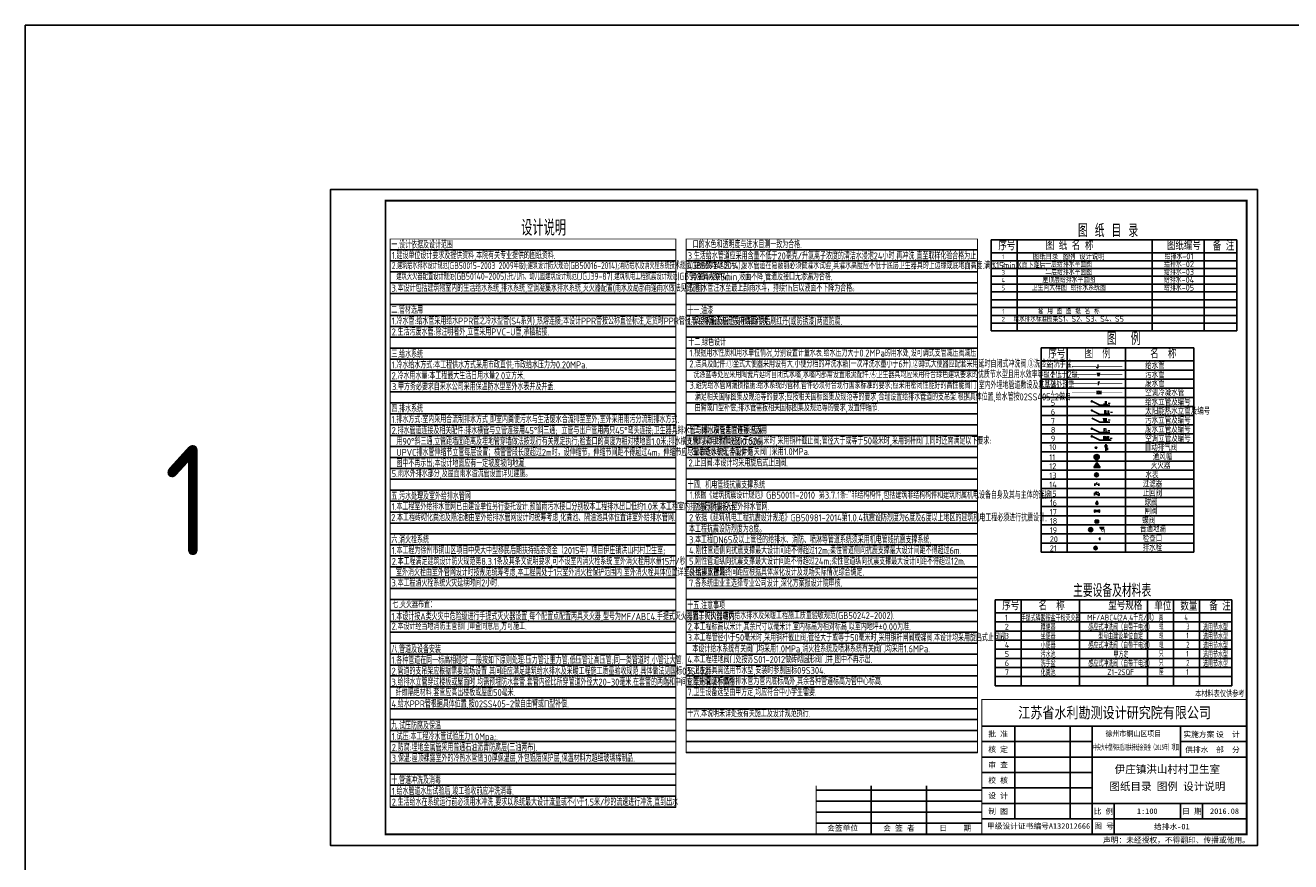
# Model space of a CAD drawing. Extents: x 226380 to 464333, y 46030 to 167786.
# Tile 2 of 8: x 226380 to 283694, y 129903 to 167786. Entities that reach past the tile are written whole.
import ezdxf
from ezdxf.enums import TextEntityAlignment as Align

# ---------------------------------------------------------------- set-up
doc = ezdxf.new("R2010")
doc.units = 0
doc.header["$LTSCALE"] = 1000
doc.header["$MEASUREMENT"] = 0
for name, pattern in [('CONTINOUS', [0]), ('CXLINE-1', [1700, 700, -150, 700, -150]), ('DASH', [0.35, 0.25, -0.1])]:
    doc.linetypes.add(name, pattern=pattern)
for name, color, linetype in [('DIM_污水', 3, 'Continuous'), ('GJ', 7, 'Continuous'), ('PIPE-凝结', 150, 'Continuous'), ('PIPE-废水', 31, 'DASH'), ('PIPE-污水', 2, 'DASH'), ('PIPE-给水', 3, 'TG_J'), ('PS', 1, 'CXLINE-1'), ('PUB_TEXT', 7, 'Continuous'), ('TEXT_凝结', 7, 'Continuous'), ('TEXT_废水', 7, 'Continuous'), ('TEXT_污水', 7, 'Continuous'), ('TEXT_给水', 7, 'Continuous'), ('TWT_TEXT', 7, 'Continuous'), ('VPIPE-污水', 2, 'DASH'), ('剖面', 8, 'Continuous'), ('图框', 7, 'Continuous'), ('给水', 3, 'Continuous')]:
    doc.layers.add(name, color=color, linetype=linetype)
doc.styles.add('_HZTXT', font='txt.shx', dxfattribs={"width": 0.8, "bigfont": 'hztxt.shx'})
doc.styles.add('_TWT_PIPETEXT', font='SIMPLEX', dxfattribs={"width": 0.8, "height": 3.5, "bigfont": 'HZTXT'})
doc.styles.add('_TWT_SERIAL', font='COMPLEX', dxfattribs={"width": 0.8, "height": 3.5, "bigfont": 'HZTXT'})
doc.styles.add('ST', font='SimSun.ttf', dxfattribs={"height": 7})
doc.styles.get("Standard").update_dxf_attribs({"font": 'gbenor.shx', "bigfont": 'gbcbig.shx'})
doc.styles.add('TG_LINETYPE', font='SIMPLEX', dxfattribs={"width": 0.8, "height": 3, "bigfont": 'HZTXT'})
doc.styles.add('zt', font='gbenor.shx', dxfattribs={"width": 0.8, "height": 450, "bigfont": 'gbcbig.shx'})
doc.linetypes.add('TG_J', pattern='A,2,-0.3,["J",TG_LINETYPE,S=0.1,R=0,X=-0.23,Y=-0.15],0', length=2.3)

# ---------------------------------------------------------------- blocks, each defined once
blk = doc.blocks.new('*X143')
at = {"color": 0}
for p, q in [((67765, 41337), (67838, 41410)), ((67846, 41260), (67765, 41341)), ((67766, 41321), (67854, 41409)), ((67828, 41261), (67766, 41323)), ((67861, 41263), (67768, 41356)), ((67769, 41358), (67817, 41406)), ((67770, 41307), (67868, 41405)), ((67874, 41268), (67773, 41369)), ((67776, 41295), (67880, 41399)), ((67799, 41272), (67777, 41294)), ((67885, 41275), (67780, 41380)), ((67784, 41285), (67890, 41391)), ((67894, 41283), (67788, 41389)), ((67793, 41277), (67898, 41382)), ((67902, 41293), (67798, 41397)), ((67804, 41269), (67906, 41371)), ((67908, 41304), (67809, 41403)), ((67816, 41264), (67911, 41359)), ((67913, 41318), (67822, 41408)), ((67830, 41261), (67914, 41345)), ((67915, 41333), (67838, 41410)), ((67848, 41260), (67914, 41327)), ((67913, 41353), (67858, 41408)), ((67872, 41267), (67908, 41303))]:
    blk.add_line(p, q, dxfattribs=at)
blk = doc.blocks.new('$VALVE$00000324')
at = {"color": 7}
for radius in [63.2, 6.64, 4.98]:
    blk.add_circle((0, 0), radius, dxfattribs=at)
at = {"color": 7, "xscale": 0.0637181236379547, "yscale": 0.0637181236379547, "zscale": 0.0637181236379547}
blk.add_blockref('*X143', (-4323, -2634), dxfattribs=at)
blk = doc.blocks.new('*U145')
for points in [[(851691, 132700), (851691, 132879), (851887, 132700)], [(851691, 132879), (851887, 132700), (851887, 132879)]]:
    blk.add_solid(points)
blk = doc.blocks.new('$TwtSys$00000141')
for p, q in [((-94, 8), (-10, 92)), ((-94, 8), (-10, 92)), ((-87, -35), (35, 87)), ((-87, -35), (35, 87)), ((-66, -66), (66, 66)), ((-66, -66), (66, 66)), ((-32, -87), (88, 33)), ((-32, -87), (88, 33)), ((11, -92), (92, -11)), ((11, -92), (92, -11))]:
    blk.add_line(p, q)
blk.add_circle((0, 0), 94)
blk.add_circle((0, 0), 94)

msp = doc.modelspace()

# ---------------------------------------------------------------- linework, layer by layer
for p, q in [((242902.8, 157613.2), (255839.4, 157613.2)), ((256312.9, 157613.2), (269510.2, 157613.2)), ((281251.7, 158066.3), (270126.6, 158066.3)), ((270126.6, 158066.3), (270126.6, 153942.9)), ((271304.7, 158066.3), (271304.7, 153942.9)), ((277422.9, 158066.3), (277422.9, 153942.9)), ((279779.1, 158066.3), (279779.1, 153942.9)), ((281251.7, 158066.3), (281251.7, 153942.9)), ((242902.8, 157118.4), (255839.4, 157118.4)), ((256312.9, 157118.4), (269510.2, 157118.4)), ((281251.7, 157477.2), (270126.6, 157477.2)), ((270126.6, 157477.2), (281251.7, 157477.2)), ((270126.6, 157123.8), (281251.7, 157123.8)), ((242902.8, 156623.6), (255839.4, 156623.6)), ((256312.9, 156623.6), (269510.2, 156623.6)), ((270126.6, 156770.4), (281251.7, 156770.4)), ((242902.8, 156128.8), (255839.4, 156128.8)), ((256312.9, 156128.8), (269510.2, 156128.8)), ((270126.6, 156416.9), (281251.7, 156416.9)), ((270126.6, 156063.5), (281251.7, 156063.5)), ((242902.8, 155634), (255839.4, 155634)), ((256312.9, 155634), (269510.2, 155634)), ((270126.6, 155710.1), (281251.7, 155710.1)), ((270126.6, 155356.6), (281251.7, 155356.6)), ((270126.6, 155356.6), (281251.7, 155356.6)), ((242902.8, 155139.2), (255839.4, 155139.2)), ((256312.9, 155139.2), (269510.2, 155139.2)), ((270126.6, 155003.2), (281251.7, 155003.2)), ((270126.6, 155003.2), (281251.7, 155003.2)), ((270126.6, 155003.2), (281251.7, 155003.2)), ((242902.8, 154644.4), (255839.4, 154644.4)), ((256312.9, 154644.4), (269510.2, 154644.4)), ((270126.6, 154649.8), (281251.7, 154649.8)), ((270126.6, 154649.8), (281251.7, 154649.8)), ((270126.6, 154649.8), (281251.7, 154649.8)), ((270126.6, 154296.3), (281251.7, 154296.3)), ((270126.6, 154296.3), (281251.7, 154296.3)), ((242902.8, 154149.6), (255839.4, 154149.6)), ((242902.8, 153654.8), (255839.4, 153654.8)), ((256312.9, 154149.6), (269510.2, 154149.6)), ((256312.9, 153654.8), (269510.2, 153654.8)), ((270126.6, 153942.9), (281251.7, 153942.9)), ((270126.6, 153942.9), (281251.7, 153942.9)), ((242902.8, 153160), (255839.4, 153160)), ((256312.9, 153160), (269510.2, 153160)), ((279310.9, 153172.3), (272389.5, 153172.3)), ((272389.5, 153172.3), (272389.5, 143924.1)), ((273567.6, 153172.3), (273567.6, 147635.2)), ((276218.3, 147635.2), (276218.3, 153172.3)), ((279310.9, 153172.3), (279310.9, 147635.2)), ((242902.8, 152665.2), (255839.4, 152665.2)), ((256312.9, 152665.2), (269510.2, 152665.2)), ((279310.9, 152583.2), (272389.5, 152583.2)), ((272389.5, 152583.2), (279310.9, 152583.2)), ((242902.8, 152170.3), (255839.4, 152170.3)), ((256312.9, 152170.3), (269510.2, 152170.3)), ((272389.5, 152170.9), (279310.9, 152170.9)), ((242902.8, 151675.5), (255839.4, 151675.5)), ((256312.9, 151675.5), (269510.2, 151675.5)), ((272389.5, 151758.5), (279310.9, 151758.5)), ((272389.5, 151346.2), (279310.9, 151346.2)), ((242902.8, 151180.7), (255839.4, 151180.7)), ((256312.9, 151180.7), (269510.2, 151180.7)), ((272389.5, 150933.9), (279310.9, 150933.9)), ((242902.8, 150685.9), (255839.4, 150685.9)), ((242902.8, 150191.1), (255839.4, 150191.1)), ((256312.9, 150685.9), (269510.2, 150685.9)), ((256312.9, 150191.1), (269510.2, 150191.1)), ((272389.5, 150521.5), (279310.9, 150521.5)), ((242902.8, 149696.3), (255839.4, 149696.3)), ((256312.9, 149696.3), (269510.2, 149696.3)), ((272389.5, 150109.2), (279310.9, 150109.2)), ((272389.5, 149696.9), (279310.9, 149696.9)), ((242902.8, 149201.5), (255839.4, 149201.5)), ((256312.9, 149201.5), (269510.2, 149201.5)), ((272389.5, 149284.5), (279310.9, 149284.5)), ((242902.8, 148706.7), (255839.4, 148706.7)), ((256312.9, 148706.7), (269510.2, 148706.7)), ((272389.5, 148872.2), (279310.9, 148872.2)), ((272389.5, 148459.8), (279310.9, 148459.8)), ((275284, 148772.5), (275284, 148702.2)), ((275365.7, 148771.5), (275284, 148771.5)), ((275324.9, 148771.5), (275324.9, 148809.2)), ((275324.9, 148661.3), (275324.9, 148456.1)), ((275365.7, 148702.2), (275365.7, 148772.5)), ((242902.8, 148211.9), (255839.4, 148211.9)), ((256312.9, 148211.9), (269510.2, 148211.9)), ((272389.5, 148047.5), (279310.9, 148047.5)), ((273567.6, 148224.2), (273567.6, 143924.1)), ((274790.2, 148229.7), (275025.7, 148229.7)), ((274796.5, 148189), (275019.4, 148189)), ((274798.4, 148270.5), (275017.5, 148270.5)), ((274805.4, 148285.2), (274805.4, 148169.1)), ((274812.3, 148158.4), (275003.6, 148158.4)), ((274822.9, 148308.7), (274993, 148308.7)), ((274840.8, 148130.4), (274975.1, 148130.4)), ((274846.2, 148327.5), (274846.2, 148126.9)), ((274881.9, 148342.1), (274881.9, 148112.3)), ((274917.6, 148344.4), (274917.6, 148109.8)), ((274960.9, 148332.4), (274960.9, 148122)), ((274994.1, 148307.6), (274994.1, 148146.8)), ((276218.3, 143924.1), (276218.3, 148224.2)), ((279310.9, 148224.2), (279310.9, 143924.1)), ((242902.8, 147717.1), (255839.4, 147717.1)), ((256312.9, 147717.1), (269510.2, 147717.1)), ((272389.5, 147635.2), (279310.9, 147635.2)), ((279310.9, 147635.2), (272389.5, 147635.2)), ((279310.9, 147635.2), (272389.5, 147635.2)), ((272389.5, 147635.2), (279310.9, 147635.2)), ((274848.7, 147383.1, 1886.8), (274934.1, 147476.8, 1886.8)), ((274934.1, 147476.8, 1886.8), (274907.3, 147416.6, 1886.8)), ((242902.8, 147222.3), (255839.4, 147222.3)), ((242902.8, 146727.5), (255839.4, 146727.5)), ((256312.9, 147222.3), (269510.2, 147222.3)), ((256312.9, 146727.5), (269510.2, 146727.5)), ((272389.5, 147222.8), (279310.9, 147222.8)), ((272389.5, 146810.5), (279310.9, 146810.5)), ((274824.4, 146924.2), (274824.4, 147030.2)), ((274927.5, 147071.4), (274871.6, 147015.5)), ((274998.9, 146924.2), (274998.9, 147030.2)), ((242902.8, 146232.7), (255839.4, 146232.7)), ((256312.9, 146232.7), (269510.2, 146232.7)), ((272389.5, 146398.1), (279310.9, 146398.1)), ((274830.5, 146632.8), (274930.8, 146654)), ((274830.5, 146632.8), (275000.6, 146632.8)), ((274956.7, 146216.4), (274878.6, 146216.4)), ((274918, 146118.9), (274918, 146216.4)), ((242902.8, 145737.9), (255839.4, 145737.9)), ((256312.9, 145737.9), (269510.2, 145737.9)), ((272389.5, 145985.8), (279310.9, 145985.8)), ((274923, 145731.8), (274923, 145837.8)), ((242902.8, 145243.1), (255839.4, 145243.1)), ((256312.9, 145243.1), (269510.2, 145243.1)), ((272389.5, 145573.5), (279310.9, 145573.5)), ((272389.5, 145161.1), (279310.9, 145161.1)), ((242902.8, 144748.3), (255839.4, 144748.3)), ((256312.9, 144748.3), (269510.2, 144748.3)), ((272389.5, 144748.8), (279310.9, 144748.8)), ((275054.6, 144582.7), (275054.6, 144472.6)), ((242902.8, 144253.5), (255839.4, 144253.5)), ((256312.9, 144253.5), (269510.2, 144253.5)), ((272389.5, 144336.5), (279310.9, 144336.5)), ((272389.5, 143924.1), (279310.9, 143924.1)), ((274802.7, 144056.6), (274911.2, 144165.1)), ((274911.2, 144056.6), (274802.7, 144165.1)), ((242902.8, 143758.6), (255839.4, 143758.6)), ((256312.9, 143758.6), (269510.2, 143758.6)), ((242902.8, 143263.8), (255839.4, 143263.8)), ((242902.8, 142769), (255839.4, 142769)), ((256312.9, 143263.8), (269510.2, 143263.8)), ((256312.9, 142769), (269510.2, 142769)), ((242902.8, 142274.2), (255839.4, 142274.2)), ((256312.9, 142274.2), (269510.2, 142274.2)), ((242902.8, 141779.4), (255839.4, 141779.4)), ((256312.9, 141779.4), (269510.2, 141779.4)), ((281025.5, 141762.6), (270302, 141762.6)), ((270302, 141762.6), (270302, 137874.9)), ((271480.1, 141762.6), (271480.1, 137874.9)), ((274130.9, 137874.9), (274130.9, 141762.6)), ((277211.1, 141762.6), (277211.1, 137874.9)), ((278389.2, 141762.6), (278389.2, 137874.9)), ((279567.3, 141762.6), (279567.3, 137874.9)), ((281025.5, 141762.6), (281025.5, 137874.9)), ((242902.8, 141284.6), (255839.4, 141284.6)), ((256312.9, 141284.6), (269510.2, 141284.6)), ((270302, 141173.6), (281025.5, 141173.6)), ((281025.5, 141173.6), (270302, 141173.6)), ((242902.8, 140789.8), (255839.4, 140789.8)), ((256312.9, 140789.8), (269510.2, 140789.8)), ((270302, 140761.2), (281025.5, 140761.2)), ((242902.8, 140295), (255839.4, 140295)), ((256312.9, 140295), (269510.2, 140295)), ((270302, 140348.9), (281025.5, 140348.9)), ((270302, 139936.5), (281025.5, 139936.5)), ((242902.8, 139800.2), (255839.4, 139800.2)), ((242902.8, 139305.4), (255839.4, 139305.4)), ((256312.9, 139800.2), (269510.2, 139800.2)), ((256312.9, 139305.4), (269510.2, 139305.4)), ((270302, 139524.2), (281025.5, 139524.2)), ((242902.8, 138810.6), (255839.4, 138810.6)), ((256312.9, 138810.6), (269510.2, 138810.6)), ((270302, 139111.9), (281025.5, 139111.9)), ((270302, 138699.5), (281025.5, 138699.5)), ((242902.8, 138315.8), (255839.4, 138315.8)), ((256312.9, 138315.8), (269510.2, 138315.8)), ((270302, 138287.2), (281025.5, 138287.2)), ((242902.8, 137821), (255839.4, 137821)), ((256312.9, 137821), (269510.2, 137821)), ((270302, 137874.9), (281025.5, 137874.9)), ((270302, 137874.9), (281025.5, 137874.9)), ((242902.8, 137326.2), (255839.4, 137326.2)), ((256312.9, 137326.2), (269510.2, 137326.2)), ((242902.8, 136831.4), (255839.4, 136831.4)), ((256312.9, 136831.4), (269510.2, 136831.4)), ((242902.8, 136336.6), (255839.4, 136336.6)), ((242902.8, 135841.8), (255839.4, 135841.8)), ((256312.9, 136336.6), (269510.2, 136336.6)), ((256312.9, 135841.8), (269510.2, 135841.8)), ((242902.8, 135346.9), (255839.4, 135346.9)), ((256312.9, 135346.9), (269510.2, 135346.9)), ((242902.8, 134852.1), (255839.4, 134852.1)), ((256312.9, 134852.1), (269510.2, 134852.1)), ((256312.9, 134852.1), (269510.2, 134852.1)), ((256312.9, 134852.1), (269510.2, 134852.1)), ((256312.9, 134852.1), (269510.2, 134852.1)), ((242902.8, 134357.3), (255839.4, 134357.3)), ((242902.8, 133862.5), (255839.4, 133862.5)), ((242902.8, 133367.7), (255839.4, 133367.7)), ((242902.8, 133367.7), (255839.4, 133367.7)), ((242902.8, 132872.9), (255839.4, 132872.9)), ((242902.8, 132378.1), (255839.4, 132378.1)), ((242902.8, 132378.1), (255839.4, 132378.1)), ((242902.8, 132378.1), (255839.4, 132378.1)), ((242902.8, 132378.1), (255839.4, 132378.1)), ((242902.8, 132378.1), (255839.4, 132378.1)), ((242902.8, 132378.1), (255839.4, 132378.1))]:
    msp.add_line(p, q)
at = {"color": 1}
for p, q in [((274772.6, 147764.9), (274919.3, 147983.5)), ((275065.9, 147764.9), (274919.3, 147983.5)), ((275065.9, 147764.9), (274772.6, 147764.9))]:
    msp.add_line(p, q, dxfattribs=at)
at = {"const_width": 42.4}
for points in [[(242902.8, 132378.1), (255839.4, 132378.1), (255839.4, 158108), (242902.8, 158108)], [(256312.9, 134852.1), (269510.2, 134852.1), (269510.2, 158108), (256312.9, 158108)]]:
    msp.add_lwpolyline(points, close=True, dxfattribs=at)
for points in [[(274871.7, 147878.2), (274971.4, 147878.2), (274971.4, 147787.5), (274871.7, 147787.5)], [(274812.6, 145837.8), (275033.5, 145731.8), (275033.5, 145837.8), (274812.6, 145731.8)]]:
    msp.add_lwpolyline(points, close=True)
for points, const_width in [([(274998.9, 146977.2), (274824.4, 146977.2)], 29.5), ([(274965.8, 146977.2), (274899.5, 147043.4)], 29.5), ([(274975.2, 144528.1), (275054.6, 144528.1)], 35.3)]:
    msp.add_lwpolyline(points, dxfattribs=dict(const_width=const_width))
for points in [[(274803.9, 146496.1), (274803.9, 146602.2), (275024.7, 146496.1), (275024.7, 146602.2)], [(274987.9, 145253.2), (274840.7, 145253.2), (274840.7, 145371), (274987.9, 145371), (274987.9, 145253.2), (274840.7, 145371)]]:
    msp.add_lwpolyline(points)
for points, const_width in [([(274941.5, 146135.8, -1), (274894.4, 146135.8, -1)], 47.1), ([(274929, 145312.1, 1), (274899.6, 145312.1, 1)], 29.5)]:
    msp.add_lwpolyline(points, format="xyb", close=True, dxfattribs=dict(const_width=const_width))
for centre, radius in [((274908, 148227.2), 117.8), ((274898.9, 147424.9, 1886.8), 88.4), ((274918, 146135.8), 47.1), ((274856.9, 144110.8), 76.8)]:
    msp.add_circle(centre, radius)
msp.add_arc((275324.9, 148702.2), 40.9, 180.000004, 0.000004)
for p in [(274841.8, 148650.7), (274906.3, 148650.7)]:
    msp.add_point(p)
at = {"layer": 'DIM_污水'}
for p, q in [((274685.7, 150755.1), (275043.6, 150574.2)), ((274685.7, 150342.8), (275043.6, 150161.9)), ((275043.6, 150574.2), (275503.3, 150574.2)), ((274685.7, 149994.9), (275043.6, 149814)), ((275043.6, 150161.9), (275503.3, 150161.9)), ((275043.6, 149814), (275503.3, 149814)), ((274685.7, 149518.1), (275043.6, 149337.2)), ((274685.7, 149170.2), (275043.6, 148989.3)), ((275043.6, 149337.2), (275503.3, 149337.2)), ((275043.6, 148989.3), (275565.5, 148989.3))]:
    msp.add_line(p, q, dxfattribs=at)
at = {"layer": 'PIPE-凝结', "linetype": 'DASH', "const_width": 17.8}
for points in [[(273795.4, 151154.8), (274864, 151154.8)], [(275077.5, 151154.8), (276071.8, 151154.8)]]:
    msp.add_lwpolyline(points, dxfattribs=at)
at = {"layer": 'PIPE-废水', "linetype": 'DASH', "const_width": 30.5}
for points in [[(273795.4, 151561.1), (274930.5, 151561.1)], [(275041.7, 151561.1), (276071.8, 151561.1)]]:
    msp.add_lwpolyline(points, dxfattribs=at)
at = {"layer": 'PIPE-污水', "linetype": 'DASH', "const_width": 30.5}
for points in [[(273795.4, 151967.8), (274898.8, 151967.8)], [(275042.5, 151967.8), (276071.8, 151967.8)]]:
    msp.add_lwpolyline(points, dxfattribs=at)
at = {"layer": 'PIPE-给水', "linetype": 'Continuous', "const_width": 20.3}
for points in [[(273795.4, 152339.1), (274875.7, 152339.1)], [(274973, 152339.1), (276071.8, 152339.1)]]:
    msp.add_lwpolyline(points, dxfattribs=at)
at = {"layer": 'PS'}
msp.add_line((275242.3, 145047.3), (275038.5, 145047.3), dxfattribs=at)
at = {"layer": 'PS', "const_width": 24.4}
for points in [[(275136.3, 144971.2), (275136.3, 144887.3, 1), (275201.3, 144887.3), (275201.3, 144939.6)], [(275201.3, 144924.9), (275201.3, 144939.6, -1), (275266.4, 144939.6), (275266.4, 144801.8)]]:
    msp.add_lwpolyline(points, format="xyb", dxfattribs=at)
at = {"layer": 'PS'}
msp.add_arc((275140.8, 145047.3), 76.2, 180.000004, 0.000004, dxfattribs=at)
at = {"layer": 'VPIPE-污水', "color": 252, "linetype": 'Continuous'}
for centre in [(274685.7, 150755.1), (274685.7, 150342.8), (274685.7, 149518.1), (274685.7, 149170.2)]:
    msp.add_circle(centre, 25.4, dxfattribs=at)
at = {"layer": '剖面', "color": 3}
msp.add_lwpolyline([(226380.1, 167786.1), (464333.2, 167786.1), (464333.2, 46030.3), (226380.1, 46030.3)], close=True, dxfattribs=at)
at = {"layer": '图框'}
for p, q in [((281698, 136043.4), (269698, 136043.4)), ((271198, 131843.4), (271198, 136043.4)), ((273698, 131843.4), (273698, 136043.4)), ((274698, 131143.4), (274698, 136043.4)), ((278698, 134643.4), (278698, 136043.4)), ((274698, 135343.4), (269698, 135343.4)), ((281698, 135343.4), (278698, 135343.4)), ((281698, 134643.4), (269698, 134643.4)), ((274698, 133943.4), (269698, 133943.4)), ((269698, 133143.4), (262198, 133143.4)), ((264698, 131143.4), (264698, 133343.4)), ((267198, 131143.4), (267198, 133343.4)), ((274698, 133243.4), (269698, 133243.4)), ((269698, 132643.4), (262198, 132643.4)), ((281698, 132543.4), (269698, 132543.4)), ((275698, 131143.4), (275698, 132543.4)), ((278698, 131843.4), (278698, 132543.4)), ((278698, 131843.4), (278698, 132543.4)), ((279698, 131843.4), (279698, 132543.4)), ((269698, 132143.4), (262198, 132143.4)), ((281698, 131843.4), (269698, 131843.4)), ((269698, 131643.4), (262198, 131643.4))]:
    msp.add_line(p, q, dxfattribs=at)
at = {"layer": '图框', "color": 4}
msp.add_lwpolyline([(282198, 160343.4), (240198, 160343.4), (240198, 130643.4), (282198, 130643.4)], close=True, dxfattribs=at)
at = {"layer": '图框', "color": 4, "const_width": 80}
msp.add_lwpolyline([(242698, 131143.4), (281698, 131143.4), (281698, 159843.4), (242698, 159843.4)], close=True, dxfattribs=at)
at = {"layer": '图框', "const_width": 45}
for points in [[(269698, 131143.4), (269698, 137243.4), (281698, 137243.4)], [(262198, 131143.4), (262198, 133343.4)]]:
    msp.add_lwpolyline(points, dxfattribs=at)
at = {"layer": '给水', "color": 7}
for p, q in [((275403.1, 148595), (275324.9, 148595)), ((275403.1, 148643.3), (275403.1, 148546.8))]:
    msp.add_line(p, q, dxfattribs=at)
at = {"layer": '给水', "color": 7, "const_width": 22.6}
msp.add_lwpolyline([(275324.9, 148606.7, 1), (275324.9, 148583.3, 1)], format="xyb", close=True, dxfattribs=at)

# ---------------------------------------------------------------- block references
for name, p, xscale, yscale, zscale in [('$VALVE$00000324', (274874, 148650.7), 0.5107851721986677, 0.5107851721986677, 0.5107851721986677), ('*U145', (-157995.2, 80343.4), 0.5082439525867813, 0.5082439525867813, 0.5082439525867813)]:
    msp.add_blockref(name, p, dxfattribs=dict(xscale=xscale, yscale=yscale, zscale=zscale))
at = {"layer": 'GJ', "xscale": 1.016487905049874, "yscale": 1.016487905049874, "zscale": 1.016487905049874, "rotation": 90.00000426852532}
msp.add_blockref('$TwtSys$00000141', (274634.3, 144941.3), dxfattribs=at)

# ---------------------------------------------------------------- texts
at = {"style": 'zt'}
for s, height, p in [('设计说明', 706.87, (248836.7, 158261.4)), ('序号', 382.89, (270455.8, 157604)), ('图纸编号', 382.89, (278089.3, 157611)), ('备 注', 382.89, (280167, 157588.8)), ('主要设备及材料表', 589.05, (273840.3, 141890.5)), ('序号', 382.89, (270631.2, 141300.3)), ('名  称', 382.89, (272277.3, 141300.3)), ('型号规格', 382.89, (275436.4, 141312.3)), ('单位', 382.89, (277519.1, 141285.1)), ('数量', 382.89, (278698.1, 141285.1)), ('备 注', 382.89, (280002.4, 141285.1)), ('1', 265.1, (270742.6, 140825.4)), ('2', 265.1, (270742.6, 140413.1)), ('4', 265.1, (270742.6, 139588.4)), ('3', 265.1, (270742.6, 140000.8)), ('5', 265.1, (270742.6, 139176.1)), ('6', 265.1, (270742.6, 138763.8)), ('7', 265.1, (270742.6, 138351.4)), ('本材料表仅供参考', 279.58, (279364.7, 137359.7))]:
    msp.add_text(s, height=height, dxfattribs=at).set_placement(p)
for s, height, p in [('图 纸 目 录', 589.05, (274059.6, 158194.2)), ('图  例', 589.05, (275366.3, 153300.1)), ('序号', 382.89, (272718.6, 152710)), ('图  例', 382.89, (274364.7, 152710)), ('名  称', 382.89, (277333.5, 152710)), ('1', 265.1, (272830.1, 152235.1)), ('给水管', 294.53, (277103.5, 152218.1)), ('2', 265.1, (272830.1, 151847.4)), ('污水管', 294.53, (277103.5, 151805.8)), ('3', 265.1, (272830.1, 151387.7)), ('废水管', 294.53, (277103.5, 151411.8)), ('空调冷凝水管', 294.53, (277103.5, 150999.4)), ('4', 265.1, (272830.1, 150983.5)), ('5', 265.1, (272830.1, 150562.4)), ('给水立管及编号', 294.53, (277102.8, 150568.8)), ('6', 265.1, (272830.1, 150150.1)), ('太阳能热水立管及编号', 294.53, (277102.8, 150156.4)), ('8', 265.1, (272830.1, 149325.4)), ('7', 265.1, (272830.1, 149737.7)), ('废水立管及编号', 294.53, (277102.8, 149331.8)), ('污水立管及编号', 294.53, (277102.8, 149744.1)), ('9', 265.1, (272830.1, 148936.4)), ('空调立管及编号', 294.53, (277102.8, 148919.4)), ('10', 265.07, (272761, 148548.7)), ('自动排气阀', 294.53, (277082.4, 148516.2)), ('11', 265.07, (272761, 148089)), ('12', 265.07, (272761, 147684.8)), ('灭火器', 294.53, (277360.2, 147705.7)), ('通风帽', 294.53, (277445.2, 148094.7)), ('13', 265.07, (272761, 147264.4)), ('水表', 294.53, (277116.6, 147270.1)), ('14', 265.07, (272761, 146852)), ('过滤器', 294.53, (276990, 146857.7)), ('止回阀', 294.53, (276990, 146445.4)), ('15', 265.07, (272761, 146439.7)), ('16', 265.07, (272780.2, 146026.7)), ('球阀', 294.53, (277078.9, 146023.7)), ('17', 265.07, (272780.2, 145614.4)), ('闸阀', 294.53, (277069.4, 145642)), ('18', 265.07, (272780.2, 145202)), ('19', 265.07, (272780.2, 144789.7)), ('普通地漏', 294.53, (276864.1, 144829.7)), ('20', 265.07, (272780.2, 144377.3)), ('检查口', 294.53, (276990, 144383.7)), ('21', 265.07, (272780.2, 143965)), ('排水栓', 294.53, (276990, 143971.4))]:
    msp.add_text(s, height=height, rotation=0.000004, dxfattribs=at).set_placement(p)
for s, height, width, p in [('一.设计依据及设计范围', 318.09, 0.85, (242961.3, 157682.4)), ('口的水色和透明度与进水目测一致为合格.', 318.09, 0.85, (256606.9, 157694.3)), ('2.建筑给水排水设计规范(GB50015-2003 2009年版);建筑设计防火规范(GB50016-2014);消防给水及消火栓系统技术规范(GB50974-2014);', 318.09, 0.72, (242982, 156745.2)), ('1.建设单位设计要求及提供资料,本院有关专业提供的图纸资料.', 318.09, 0.85, (242974, 157202.8)), ('4.隐蔽或埋地的污、废水管道在隐蔽前必须做灌水试验,其灌水高度应不低于底层卫生器具的上边缘或底地面高度.满水15min水面下降后,', 318.09, 0.85, (256370.6, 156745.5, 0)), ('3.生活给水管道应采用含量不低于20毫克/升氯离子浓度的清洁水浸泡24小时,再冲洗,直至取样化验合格为止.', 318.09, 0.85, (256387, 157180.3)), ('建筑灭火器配置设计规范(GB50140-2005);托儿所、幼儿园建筑设计规范(JGJ39-87).建筑机电工程抗震设计规范(GB50981-2014);', 318.09, 0.75, (243184.7, 156257.3)), ('再灌满观察5min,液面不降,管道及接口无渗漏为合格.', 318.09, 0.85, (256522.8, 156237.1, 0)), ('3.本设计包括建筑物室内的生活给水系统,排水系统,空调凝集水排水系统,灭火器配置(雨水及局部雨篷雨水做法见建施.)', 318.09, 0.85, (242967.6, 155725)), ('5.雨水管注水至最上部雨水斗，持续1h后以液面不下降为合格。', 318.09, 0.85, (256450.5, 155728.6)), ('二.管材选用', 318.09, 0.85, (242956.1, 154737)), ('十一.油漆', 318.09, 0.85, (256369.7, 154704.6)), ('1.焊接钢管及管道支吊架除锈后刷红丹(或防锈漆)两道防腐.', 318.09, 0.85, (256387, 154211.5)), ('十二.绿色设计', 318.21, 0.85, (256412.1, 153277.8)), ('三.给水系统', 318.09, 0.85, (242961.3, 152730.3)), ('1.根据用水性质和用水单位情况,分别设置计量水表.给水压力大于0.2MPa的用水处,设可调式支管减压阀减压.', 318.214, 0.85, (256463, 152784.1)), ('2.洁具及配件:①坐式大便器采用设有大.小便分档的冲洗水箱(一次冲洗水量小于6升).②蹲式大便器应配套采用延时自闭式冲洗阀.③洗脸盆.洗手盆.', 318.214, 0.85, (256455.5, 152288.5)), ('洗涤盆等处应采用陶瓷片延时自闭式水嘴,水嘴内部需设置限流配件.④卫生器具均应采用符合绿色建筑要求的优质节水型且用水效率等级不低于2级.', 318.214, 0.85, (256641.8, 151810.1)), ('3.甲方务必要求自来水公司采用保温防水型室外水表井及井盖.', 318.214, 0.85, (242986.4, 151260.4)), ('3.避免给水管网漏损措施:给水系统的管材.管件必须符合现行国家标准的要求;应采用密闭性能好的高性能阀门;室内外埋地管道敷设及其基础处理需', 318.214, 0.85, (256465.6, 151325.2)), ('满足相关国标图集及规范等的要求;应按相关国标图集及规范等的要求,合理设置给排水管道的支吊架.根据具体位置,给水管按02SS405-2做自', 318.214, 0.85, (256705.2, 150795.4)), ('四.排水系统', 318.09, 0.85, (242961.3, 150256.3)), ('由臂或Π型补偿;排水管需按相关国标图集及规范等的要求,设置伸缩节.', 318.214, 0.85, (256704.6, 150310.4)), ('2.排水管道连接及相关配件:排水横管与立管连接用45%%d斜三通; 立管与出户管用两只45%%d弯头连接;卫生器具排水管与排水横管垂直连接,应采', 318.09, 0.85, (242972.5, 149271.7)), ('1.排水方式:室内采用合流制排水方式,即室内粪便污水与生活废水合流排至室外;室外采用雨污分流制排水方式.', 318.09, 0.85, (242971.9, 149774.5)), ('十三.阀门及有关附件等的选用', 318.214, 0.85, (256372.7, 149296.5)), ('用90%%d斜三通.立管距墙面距离及埋地管穿墙做法按现行有关规定执行;检查口的高度为相对楼地面1.0米;排水横支管均采用标准坡度i0.026;', 318.09, 0.85, (243188.3, 148776.9)), ('1.阀门:本工程管径小于50毫米时,采用铜杆截止阀;管径大于或等于50毫米时,采用铜杆阀门.同时还需满足以下要求:', 318.214, 0.85, (256412.1, 148805.5)), ('UPVC排水管伸缩节立管每层设置；横管管段长度超过2m时，设伸缩节，伸缩节间距不得超过4m，伸缩节应尽量靠近水流汇合配件处,', 318.09, 0.85, (243188.3, 148282.1)), ('生活给水系统:本设计有关阀门采用1.0MPa.', 318.214, 0.85, (256580.1, 148318.5)), ('图中不再示出;本设计地面应有一定坡度坡向地漏.', 318.09, 0.85, (243188.3, 147787.3)), ('2.止回阀:本设计均采用旋启式止回阀.', 318.214, 0.85, (256421.3, 147806.7)), ('十四. 机电管线抗震支撑系统', 318.214, 0.85, (256386, 146810.8)), ('五.污水处理及室外给排水管网', 318.09, 0.85, (242961.3, 146296.6)), ('1.本工程室外给排水管网已由建设单位另行委托设计.预留雨污水接口分别较本工程排水出口低约1.0米,本工程室内排水能顺利排入室外排水管网.', 318.09, 0.85, (242973.5, 145823.8)), ('1.依据《建筑抗震设计规范》GB50011-2010 第3.7.1条:"非结构构件,包括建筑非结构构件和建筑附属机电设备自身及其与主体的连接, ', 318.214, 0.85, (256469.8, 146345.9)), (' 应进行抗震设计."', 318.21, 0.85, (256428.7, 145798.9)), ('2.本工程砖砌化粪池及隔油池由室外给排水管网设计时统筹考虑,化粪池、隔油池具体位置详室外给排水管网.', 318.09, 0.85, (242950, 145329)), ('2.依据《建筑机电工程抗震设计规范》GB50981-2014第1.0.4抗震设防烈度为6度及6度以上地区的建筑机电工程必须进行抗震设计.', 318.214, 0.85, (256443.8, 145321.6)), ('本工程抗震设防烈度为8度。 ', 318.214, 0.85, (256443.8, 144814.4)), ('六.消火栓系统', 318.09, 0.85, (242960.5, 144325.3)), ('3.本工程DN65及以上管径的给排水、消防、喷淋等管道系统须采用机电管线抗震支撑系统.', 318.214, 0.85, (256443.8, 144324.6)), ('4.刚性管道侧向抗震支撑最大设计间距不得超过12m;柔性管道侧向抗震支撑最大设计间距不得超过6m.', 318.214, 0.85, (256443.8, 143839.8)), ('5.刚性管道纵向抗震支撑最大设计间距不得超过24m;柔性管道纵向抗震支撑最大设计间距不得超过12m.', 318.214, 0.85, (256443.8, 143353.4)), ('7.各系统由业主选择专业公司设计,深化方案报设计院审核.', 318.214, 0.85, (256443.8, 142359.1)), ('6.抗震支撑最终间距应根据具体深化设计及现场实际情况综合确定.', 318.214, 0.85, (256443.8, 142856.4)), ('七.灭火器布置：', 318.14, 0.85, (243003.1, 141394)), ('十五.注意事项', 318.09, 0.85, (256369.7, 141344.8)), ('1.施工时执行建筑给水排水及采暖工程施工质量验收规范(GB50242-2002).', 318.09, 0.85, (256380.3, 140892.4)), ('2.本工程标高以米计,其余尺寸以毫米计.室内标高为相对标高,以室内地坪%%P0.00为准.', 318.09, 0.85, (256383.5, 140385.6)), ('组', 265.1, 0.75, (277739.3, 140425.5)), ('3', 265.1, 0.75, (278966.2, 140425.5)), ('3.本工程管径小于50毫米时,采用铜杆截止阀;管径大于或等于50毫米时,采用铜杆闸阀或蝶阀.本设计均采用旋启式止回阀.', 318.09, 0.85, (256383.5, 139890.8)), ('组', 265.1, 0.75, (277739.3, 140013.2)), ('组', 265.1, 0.75, (277739.3, 139600.9)), ('2', 265.1, 0.75, (278966.2, 139600.9)), ('1', 265.1, 0.75, (278966.2, 140013.2)), ('八.管道及设备安装', 318.09, 0.85, (242959.6, 139365.6)), ('本设计给水系统有关阀门均采用1.0MPa,消火栓系统及喷淋系统有关阀门均采用1.6MPa.', 318.09, 0.85, (256595.8, 139386.4)), ('只', 265.1, 0.75, (277733.8, 139188.5)), ('1', 265.1, 0.75, (278966.2, 139188.5)), ('2.管道的支吊架应根据需要现场设置,其间距应满足建筑给水排水及采暖工程施工质量验收规范,具体做法见国标03S402.', 318.09, 0.85, (242967.5, 138373.8)), ('1.各种管道在同一标高相碰时,一般按如下原则处理:压力管让重力管;低压管让高压管;同一类管道时,小管让大管.', 318.09, 0.85, (242967.5, 138868.6)), ('4.本工程埋地阀门处按苏S01-2012做砖砌圆形阀门井,图中不再示出.', 318.09, 0.85, (256369.5, 138901.6)), ('5.卫生器具需选用节水型,安装时参照国标09S304.', 318.09, 0.85, (256369.5, 138406.8)), ('只', 265.1, 0.75, (277733.8, 138776.2)), ('2', 265.1, 0.75, (278966.2, 138776.2)), ('3.给排水立管穿过楼板或屋面时,均需预埋防水套管.套管内径比所穿管道外径大20-30毫米.在套管的两端和中间空隙处填以不燃性', 318.09, 0.85, (242967.5, 137879)), ('6.室内管道标高除排水管为管内底标高外,其余各种管道标高为管中心标高.', 318.09, 0.85, (256369.5, 137912)), ('座', 265.1, 0.75, (277733.8, 138363.8)), ('1', 265.1, 0.75, (278966.2, 138363.8)), ('纤维隔绝材料.套管应高出楼板或屋面50毫米.', 318.09, 0.85, (243160.6, 137407.2)), ('7.卫生设备选型由甲方定,均应符合中小学生需要.', 318.09, 0.85, (256369.5, 137417.2)), ('十六.本说明未详处按有关施工及设计规范执行.', 318.09, 0.85, (256369.5, 136456.3)), ('九.试压防腐及保温', 318.09, 0.85, (242959.6, 135901.9)), ('十.管道冲洗及消毒', 318.09, 0.85, (242959.6, 133427.9)), ('1.给水管道水压试验后,竣工验收前应冲洗消毒.', 318.09, 0.85, (242976.9, 132934.8)), ('2.生活给水在系统运行前必须用水冲洗,要求以系统最大设计流量或不小于1.5米/秒的流速进行冲洗,直到出水', 318.09, 0.85, (242976.9, 132440))]:
    msp.add_text(s, height=height, dxfattribs=dict(at, width=width)).set_placement(p)
for s, height, p in [('图 纸 名 称', 382.89, (273678, 157616)), ('2', 206.2, (270676.6, 156845.6)), ('1', 206.2, (270676.6, 157199)), ('一层给排水平面图', 265.07, (273641.1, 156835.4)), ('给排水-01', 265.07, (278638.1, 157186.3)), ('给排水-02', 265.07, (278638.1, 156832.9)), ('3', 206.2, (270676.6, 156492.1)), ('二层给排水平面图', 265.07, (273641.1, 156482)), ('给排水-03', 265.07, (278638.1, 156479.5)), ('4', 206.2, (270676.6, 156138.7)), ('5', 206.2, (270676.6, 155785.3)), ('卫生间大样图 给排水系统图', 265.075, (273641.1, 155775.1)), ('屋顶层给排水平面图', 265.07, (273641.1, 156128.6)), ('给排水-04', 265.07, (278638.1, 156126)), ('给排水-05', 265.07, (278638.1, 155772.6)), ('1', 206.2, (270676.6, 154725)), ('套 用 图 图 纸 名 称', 252.452, (273641.1, 154714.8)), ('给水排水标准图集S1、S2、S3、S4、S5', 252.452, (273641.1, 154361.4)), ('2', 206.2, (270676.6, 154371.6))]:
    msp.add_text(s, height=height, dxfattribs=at).set_placement(p, align=Align.CENTER)
at = {"style": '_HZTXT', "width": 0.8}
msp.add_text('图纸目录 图例 设计说明', height=265.075, dxfattribs=at).set_placement((273641.1, 157173.3), align=Align.CENTER)
at = {"color": 1, "style": 'zt', "width": 0.85}
for s, p in [('1.冷水管:给水管采用给水PPR管之冷水型管(S4系列),热熔连接;本设计PPR管按公称直径标注,定货时PPR管径与公称直径进行等内截面代换.', (242973.7, 154233.5)), ('2.生活污废水管:除注明者外,立管采用PVC-U管,承插粘接.', (242974, 153739.1)), ('1.冷水给水方式:本工程供水方式采用市政直供;市政给水压力为0.20MPa.', (242971.1, 152246.4)), ('2.冷水用水量:本工程最大生活日用水量2.0立方米.', (242971.9, 151753.7)), ('5.雨水外排水部分,及屋面雨水溢流管设置详见建施。', (242974.7, 147324.1)), ('3.本工程消火栓系统火灾延续时间2小时.', (242967.5, 142369.6)), ('室外消火栓由室外管网设计时按规范统筹考虑,本工程需处于1只室外消火栓保护范围内.室外消火栓具体位置详室外给排水管网.', (243173, 142850.1)), ('1.本设计按A类火灾中危险级进行手提式灭火器设置,每个配置点配置两具灭火器,型号为MF/ABC4.手提式灭火器置于灭火器箱内.', (242967.5, 140847.8)), ('2.本设计经当地消防主管部门审查同意后,方可施工.', (242971.5, 140410.4)), ('4.给水PPR管根据具体位置,按02SS405-2做自由臂或Π型补偿.', (242967.5, 136889.4)), ('2.防腐:埋地金属管采用普通石油沥青防腐层(三油两布).', (242976.9, 134914)), ('1.试压:本工程冷水管试验压力1.0Mpa;.', (242976.9, 135408.8)), ('3.保温:屋顶裸露室外的冷热水管做30厚保温层,外包铝箔保护层,保温材料为超细玻璃棉制品.', (242976.9, 134432.4))]:
    msp.add_text(s, height=318.09, dxfattribs=at).set_placement(p)
at = {"style": 'zt'}
msp.add_text('蝶阀', height=294.53, rotation=0.000004, dxfattribs=at).set_placement((277264.7, 145208.4), align=Align.CENTER)
at = {"color": 2, "style": 'zt', "width": 0.85}
for s, p in [('1.本工程为徐州市铜山区项目中央大中型移民后期扶持结余资金（2015年）项目伊庄镇洪山村村卫生室;', (242976.9, 143838)), ('2.本工程满足建筑设计防火规范第8.3.1条及其条文说明要求,可不设室内消火栓系统.室外消火栓用水量15升/秒.', (242976.9, 143343.2))]:
    msp.add_text(s, height=318.09, dxfattribs=at).set_placement(p)
at = {"style": 'zt'}
for s, height, width, p in [('手提式磷酸铵盐干粉灭火器', 265.075, 0.85, (272820.7, 140966.6)), ('MF/ABC4(2A,4千克/具)', 265.075, 0.85, (275990.4, 140966.6)), ('具', 265.1, 0.75, (277814.8, 140966.6)), ('4', 265.1, 0.75, (278959.6, 140966.6)), ('蹲便器', 265.07, 0.85, (272704.2, 140554.2)), ('感应式冲洗阀（自带干电池）', 265.075, 0.85, (275990.4, 140554.2)), ('选用节水型', 265.07, 0.85, (280287.9, 140554.2)), ('小便器', 265.07, 0.85, (272704.2, 139729.6)), ('坐便器', 265.07, 0.85, (272704.2, 140141.9)), ('感应式冲洗阀（自带干电池）', 265.075, 0.85, (275990.4, 139729.6)), ('型号由建设单位自定', 265.07, 0.85, (275990.4, 140141.9)), ('选用节水型', 265.07, 0.85, (280287.9, 140141.9)), ('选用节水型', 265.07, 0.85, (280287.9, 139729.6)), ('污水池', 265.07, 0.85, (272704.2, 139317.2)), ('甲方定', 265.07, 0.85, (276007, 139317.2)), ('选用节水型', 265.07, 0.85, (280287.9, 139317.2)), ('洗手盆', 265.07, 0.85, (272704.2, 138904.9)), ('感应式冲洗阀（自带干电池）', 265.075, 0.85, (275990.4, 138904.9)), ('选用节水型', 265.07, 0.85, (280287.9, 138904.9)), ('化粪池', 265.07, 0.85, (272704.2, 138492.5)), ('Z1-2SQF', 265.07, 0.85, (275990.4, 138492.5))]:
    msp.add_text(s, height=height, dxfattribs=dict(at, width=width)).set_placement(p, align=Align.MIDDLE)
at = {"layer": 'PUB_TEXT'}
msp.add_text('1', height=5000, dxfattribs=at).set_placement((232666.5, 143774.4))
at = {"layer": 'TEXT_凝结', "linetype": 'CONTINOUS', "style": '_TWT_PIPETEXT', "width": 0.64}
msp.add_text('KN', height=152.47, dxfattribs=at).set_placement((274889.5, 151078.6))
at = {"layer": 'TEXT_废水', "linetype": 'CONTINOUS', "style": '_TWT_PIPETEXT', "width": 0.64}
msp.add_text('F', height=152.5, dxfattribs=at).set_placement((274955.9, 151484.9))
at = {"layer": 'TEXT_污水', "linetype": 'CONTINOUS', "style": '_TWT_PIPETEXT', "width": 0.64}
msp.add_text('W', height=152.5, dxfattribs=at).set_placement((274924.2, 151891.5))
at = {"layer": 'TEXT_给水', "linetype": 'CONTINOUS', "style": '_TWT_PIPETEXT', "width": 0.64}
msp.add_text('J', height=152.5, dxfattribs=at).set_placement((274901.1, 152262.9))
at = {"layer": 'TWT_TEXT', "style": '_TWT_SERIAL', "width": 0.64}
for s, p in [('JL-', (275235.9, 150604.7)), ('RJL-', (275235.9, 150192.4)), ('WL-', (275194, 149844.5)), ('KNL-', (275194, 149019.8)), ('FL-', (275212.6, 149367.7))]:
    msp.add_text(s, height=152.47, dxfattribs=at).set_placement(p)
at = {"layer": '图框', "style": 'ST', "width": 0.8}
msp.add_text('江苏省水利勘测设计研究院有限公司', height=500, dxfattribs=at).set_placement((271354.1, 136405.9))
at = {"layer": '图框', "style": 'ST'}
for s, p in [('批 准', (269996.2, 135563.4)), ('实施方案', (278833, 135548.7)), ('设  计', (280314.2, 135548.7)), ('核 定', (269996.2, 134863.4)), ('供排水', (278914.2, 134848.7)), ('部  分', (280314.2, 134848.7)), ('审 查', (269996.2, 134163.4)), ('校 核', (269996.2, 133463.4)), ('设 计', (269996.2, 132763.4)), ('制 图', (269996.2, 132063.4)), ('比 例', (274776, 132063.4)), ('日 期', (278776, 132063.4)), ('会签单位', (262700.4, 131300.6)), ('会 签 者', (265235.8, 131300.6)), ('日    期', (267782, 131300.6)), ('甲级设计证书编号A132012666', (269940.2, 131393.7)), ('图 号', (274798, 131393.7)), ('声明：未经授权，不得翻印、传播或他用。', (275195, 130758.1))]:
    msp.add_text(s, height=250, dxfattribs=at).set_placement(p)
for s, width, p in [('徐州市铜山区项目 ', 0.9, (276659.9, 135582.5)), ('中央大中型移民后期扶持结余资金（2015年）项目', 0.5, (276698.2, 134963.5))]:
    msp.add_text(s, height=250, dxfattribs=dict(at, width=width)).set_placement(p, align=Align.CENTER)
for s, height, p in [('伊庄镇洪山村村卫生室', 350, (278108.4, 134091.2)), ('图纸目录 图例 设计说明', 350, (278108.4, 133312.9)), ('1:100', 250, (277198.2, 132193.4)), ('2016.08', 250, (280698, 132193.4)), ('给排水-01', 250, (278310, 131493.4))]:
    msp.add_text(s, height=height, dxfattribs=at).set_placement(p, align=Align.MIDDLE_CENTER)

doc.saveas('drawing.dxf')
